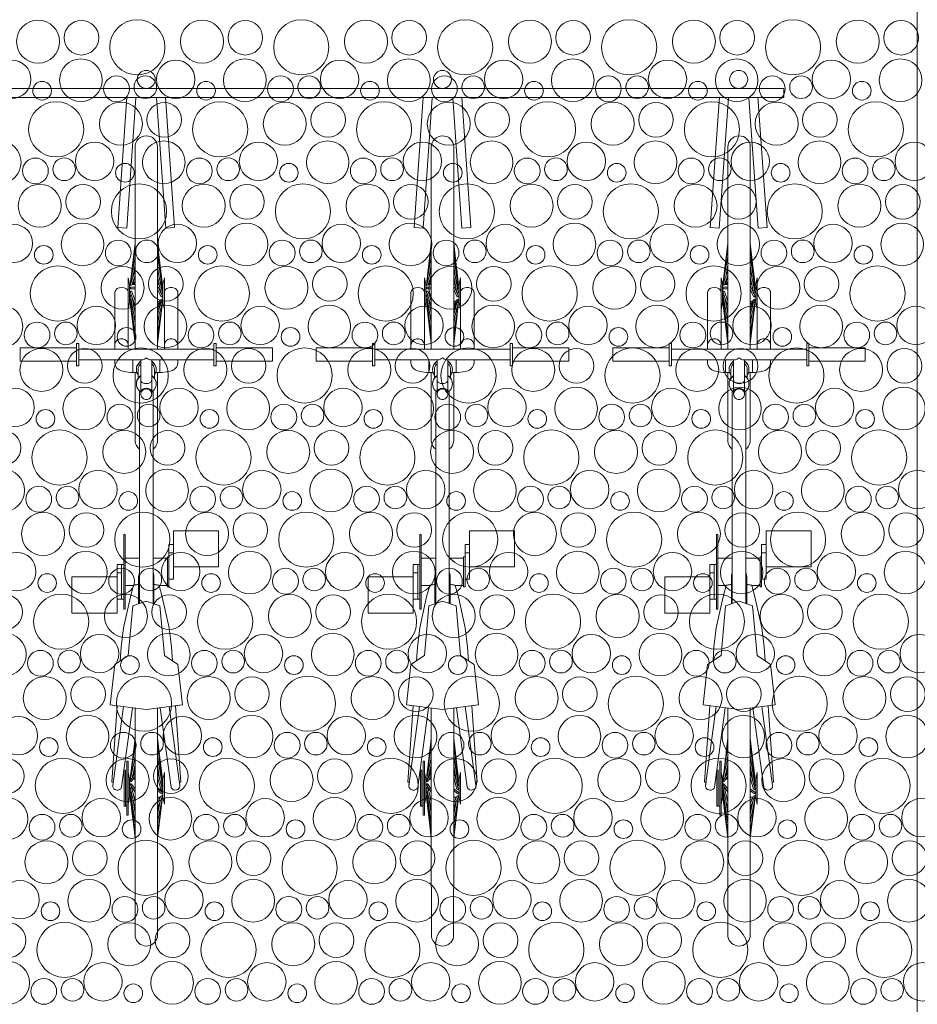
# Model space of a CAD drawing. Header units: metres. Extents: x -167 to 338, y -186 to 508.
# Tile 156 of 256: x 70.17 to 72.16, y 39.37 to 41.55. Entities that reach past the tile are written whole.
import ezdxf

# ---------------------------------------------------------------- set-up
doc = ezdxf.new("R2010")
doc.units = ezdxf.units.M
doc.header["$MEASUREMENT"] = 0
doc.linetypes.add('Öffnungslinie Tür Fenster', pattern=[0.23, 0.15, -0.08])
for name, color, linetype in [('50 Staffage', 7, 'Continuous'), ('60 Gelände 2D Übersicht', 7, 'Continuous'), ('60 Stellplätze', 7, 'Continuous')]:
    doc.layers.add(name, color=color, linetype=linetype)

# ---------------------------------------------------------------- blocks, each defined once
blk = doc.blocks.new('*X43', base_point=(27236.1321, 33357.279))
at = {"layer": '60 Gelände 2D Übersicht', "color": 9, "linetype": 'Continuous', "lineweight": 18}
for centre, radius in [((70.2124, 41.5052), 0.0477), ((70.3085, 41.514), 0.0384), ((70.4326, 41.4927), 0.0612), ((70.5761, 41.5052), 0.0477), ((70.6722, 41.514), 0.0384), ((70.7963, 41.4927), 0.0612), ((70.9398, 41.5052), 0.0477), ((71.0359, 41.514), 0.0384), ((71.16, 41.4927), 0.0612), ((71.3035, 41.5052), 0.0477), ((71.3996, 41.514), 0.0384), ((71.5237, 41.4927), 0.0612), ((71.6673, 41.5052), 0.0477), ((71.7633, 41.514), 0.0384), ((71.8874, 41.4927), 0.0612), ((72.031, 41.5052), 0.0477), ((72.127, 41.514), 0.0384), ((70.154, 41.4218), 0.0426), ((70.3074, 41.4196), 0.0473), ((70.5177, 41.4218), 0.0426), ((70.6711, 41.4196), 0.0473), ((70.8814, 41.4218), 0.0426), ((71.0349, 41.4196), 0.0473), ((71.2451, 41.4218), 0.0426), ((71.3986, 41.4196), 0.0473), ((71.6088, 41.4218), 0.0426), ((71.7623, 41.4196), 0.0473), ((71.9725, 41.4218), 0.0426), ((72.126, 41.4196), 0.0473), ((70.2213, 41.3964), 0.0207), ((70.3865, 41.4005), 0.0286), ((70.4503, 41.4041), 0.0251), ((70.585, 41.3964), 0.0207), ((70.7502, 41.4005), 0.0286), ((70.814, 41.4041), 0.0251), ((70.9487, 41.3964), 0.0207), ((71.1139, 41.4005), 0.0286), ((71.1777, 41.4041), 0.0251), ((71.3125, 41.3964), 0.0207), ((71.4776, 41.4005), 0.0286), ((71.5414, 41.4041), 0.0251), ((71.6762, 41.3964), 0.0207), ((71.8413, 41.4005), 0.0286), ((71.9051, 41.4041), 0.0251), ((72.0399, 41.3964), 0.0207), ((70.2526, 41.3107), 0.0612), ((70.3961, 41.3232), 0.0477), ((70.4922, 41.332), 0.0384), ((70.6163, 41.3107), 0.0612), ((70.7598, 41.3232), 0.0477), ((70.8559, 41.332), 0.0384), ((70.98, 41.3107), 0.0612), ((71.1235, 41.3232), 0.0477), ((71.2196, 41.332), 0.0384), ((71.3437, 41.3107), 0.0612), ((71.4873, 41.3232), 0.0477), ((71.5833, 41.332), 0.0384), ((71.7074, 41.3107), 0.0612), ((71.851, 41.3232), 0.0477), ((71.947, 41.332), 0.0384), ((72.0711, 41.3107), 0.0612), ((70.1274, 41.2376), 0.0473), ((70.3377, 41.2398), 0.0426), ((70.4911, 41.2376), 0.0473), ((70.7014, 41.2398), 0.0426), ((70.8549, 41.2376), 0.0473), ((71.0651, 41.2398), 0.0426), ((71.2186, 41.2376), 0.0473), ((71.4288, 41.2398), 0.0426), ((71.5823, 41.2376), 0.0473), ((71.7925, 41.2398), 0.0426), ((71.946, 41.2376), 0.0473), ((72.1562, 41.2398), 0.0426), ((70.2065, 41.2185), 0.0286), ((70.2703, 41.2221), 0.0251), ((70.405, 41.2144), 0.0207), ((70.5702, 41.2185), 0.0286), ((70.634, 41.2221), 0.0251), ((70.7687, 41.2144), 0.0207), ((70.9339, 41.2185), 0.0286), ((70.9977, 41.2221), 0.0251), ((71.1325, 41.2144), 0.0207), ((71.2976, 41.2185), 0.0286), ((71.3614, 41.2221), 0.0251), ((71.4962, 41.2144), 0.0207), ((71.6613, 41.2185), 0.0286), ((71.7251, 41.2221), 0.0251), ((71.8599, 41.2144), 0.0207), ((72.025, 41.2185), 0.0286), ((72.0888, 41.2221), 0.0251), ((70.4363, 41.1287), 0.0612), ((70.8, 41.1287), 0.0612), ((71.1637, 41.1287), 0.0612), ((71.5274, 41.1287), 0.0612), ((71.8911, 41.1287), 0.0612), ((70.2161, 41.1412), 0.0477), ((70.3122, 41.15), 0.0384), ((70.5798, 41.1412), 0.0477), ((70.6759, 41.15), 0.0384), ((70.9435, 41.1412), 0.0477), ((71.0396, 41.15), 0.0384), ((71.3073, 41.1412), 0.0477), ((71.4033, 41.15), 0.0384), ((71.671, 41.1412), 0.0477), ((71.767, 41.15), 0.0384), ((72.0347, 41.1412), 0.0477), ((72.1307, 41.15), 0.0384), ((70.3111, 41.0556), 0.0473), ((70.6749, 41.0556), 0.0473), ((71.0386, 41.0556), 0.0473), ((71.4023, 41.0556), 0.0473), ((71.766, 41.0556), 0.0473), ((72.1297, 41.0556), 0.0473), ((70.1577, 41.0578), 0.0426), ((70.5214, 41.0578), 0.0426), ((70.8851, 41.0578), 0.0426), ((71.2488, 41.0578), 0.0426), ((71.6125, 41.0578), 0.0426), ((71.9762, 41.0578), 0.0426), ((70.3902, 41.0365), 0.0286), ((70.454, 41.0401), 0.0251), ((70.7539, 41.0365), 0.0286), ((70.8177, 41.0401), 0.0251), ((71.1176, 41.0365), 0.0286), ((71.1814, 41.0401), 0.0251), ((71.4813, 41.0365), 0.0286), ((71.5451, 41.0401), 0.0251), ((71.845, 41.0365), 0.0286), ((71.9088, 41.0401), 0.0251), ((70.225, 41.0324), 0.0207), ((70.5887, 41.0324), 0.0207), ((70.9525, 41.0324), 0.0207), ((71.3162, 41.0324), 0.0207), ((71.6799, 41.0324), 0.0207), ((72.0436, 41.0324), 0.0207), ((70.2563, 40.9467), 0.0612), ((70.3998, 40.9592), 0.0477), ((70.4959, 40.968), 0.0384), ((70.62, 40.9467), 0.0612), ((70.7635, 40.9592), 0.0477), ((70.8596, 40.968), 0.0384), ((70.9837, 40.9467), 0.0612), ((71.1273, 40.9592), 0.0477), ((71.2233, 40.968), 0.0384), ((71.3474, 40.9467), 0.0612), ((71.491, 40.9592), 0.0477), ((71.587, 40.968), 0.0384), ((71.7111, 40.9467), 0.0612), ((71.8547, 40.9592), 0.0477), ((71.9507, 40.968), 0.0384), ((72.0748, 40.9467), 0.0612), ((70.1311, 40.8736), 0.0473), ((70.3414, 40.8758), 0.0426), ((70.4949, 40.8736), 0.0473), ((70.7051, 40.8758), 0.0426), ((70.8586, 40.8736), 0.0473), ((71.0688, 40.8758), 0.0426), ((71.2223, 40.8736), 0.0473), ((71.4325, 40.8758), 0.0426), ((71.586, 40.8736), 0.0473), ((71.7962, 40.8758), 0.0426), ((71.9497, 40.8736), 0.0473), ((72.1599, 40.8758), 0.0426), ((70.2102, 40.8545), 0.0286), ((70.274, 40.8581), 0.0251), ((70.4087, 40.8504), 0.0207), ((70.5739, 40.8545), 0.0286), ((70.6377, 40.8581), 0.0251), ((70.7725, 40.8504), 0.0207), ((70.9376, 40.8545), 0.0286), ((71.0014, 40.8581), 0.0251), ((71.1362, 40.8504), 0.0207), ((71.3013, 40.8545), 0.0286), ((71.3651, 40.8581), 0.0251), ((71.4999, 40.8504), 0.0207), ((71.665, 40.8545), 0.0286), ((71.7288, 40.8581), 0.0251), ((71.8636, 40.8504), 0.0207), ((72.0287, 40.8545), 0.0286), ((72.0925, 40.8581), 0.0251), ((70.2198, 40.7772), 0.0477), ((70.3159, 40.786), 0.0384), ((70.44, 40.7647), 0.0612), ((70.5835, 40.7772), 0.0477), ((70.6796, 40.786), 0.0384), ((70.8037, 40.7647), 0.0612), ((70.9473, 40.7772), 0.0477), ((71.0433, 40.786), 0.0384), ((71.1674, 40.7647), 0.0612), ((71.311, 40.7772), 0.0477), ((71.407, 40.786), 0.0384), ((71.5311, 40.7647), 0.0612), ((71.6747, 40.7772), 0.0477), ((71.7707, 40.786), 0.0384), ((71.8948, 40.7647), 0.0612), ((72.0384, 40.7772), 0.0477), ((72.1344, 40.786), 0.0384), ((70.1614, 40.6938), 0.0426), ((70.3149, 40.6916), 0.0473), ((70.5251, 40.6938), 0.0426), ((70.6786, 40.6916), 0.0473), ((70.8888, 40.6938), 0.0426), ((71.0423, 40.6916), 0.0473), ((71.2525, 40.6938), 0.0426), ((71.406, 40.6916), 0.0473), ((71.6162, 40.6938), 0.0426), ((71.7697, 40.6916), 0.0473), ((71.9799, 40.6938), 0.0426), ((72.1334, 40.6916), 0.0473), ((70.2287, 40.6684), 0.0207), ((70.3939, 40.6725), 0.0286), ((70.4577, 40.6761), 0.0251), ((70.5925, 40.6684), 0.0207), ((70.7576, 40.6725), 0.0286), ((70.8214, 40.6761), 0.0251), ((70.9562, 40.6684), 0.0207), ((71.1213, 40.6725), 0.0286), ((71.1851, 40.6761), 0.0251), ((71.3199, 40.6684), 0.0207), ((71.485, 40.6725), 0.0286), ((71.5488, 40.6761), 0.0251), ((71.6836, 40.6684), 0.0207), ((71.8487, 40.6725), 0.0286), ((71.9125, 40.6761), 0.0251), ((72.0473, 40.6684), 0.0207), ((70.26, 40.5827), 0.0612), ((70.6237, 40.5827), 0.0612), ((70.9874, 40.5827), 0.0612), ((71.3511, 40.5827), 0.0612), ((71.7148, 40.5827), 0.0612), ((72.0785, 40.5827), 0.0612), ((70.1359, 40.604), 0.0384), ((70.4035, 40.5952), 0.0477), ((70.4996, 40.604), 0.0384), ((70.7673, 40.5952), 0.0477), ((70.8633, 40.604), 0.0384), ((71.131, 40.5952), 0.0477), ((71.227, 40.604), 0.0384), ((71.4947, 40.5952), 0.0477), ((71.5907, 40.604), 0.0384), ((71.8584, 40.5952), 0.0477), ((71.9544, 40.604), 0.0384), ((70.1349, 40.5096), 0.0473), ((70.4986, 40.5096), 0.0473), ((70.8623, 40.5096), 0.0473), ((71.226, 40.5096), 0.0473), ((71.5897, 40.5096), 0.0473), ((71.9534, 40.5096), 0.0473), ((70.3451, 40.5118), 0.0426), ((70.7088, 40.5118), 0.0426), ((71.0725, 40.5118), 0.0426), ((71.4362, 40.5118), 0.0426), ((71.7999, 40.5118), 0.0426), ((72.1636, 40.5118), 0.0426), ((70.2139, 40.4905), 0.0286), ((70.2777, 40.4941), 0.0251), ((70.5776, 40.4905), 0.0286), ((70.6414, 40.4941), 0.0251), ((70.9413, 40.4905), 0.0286), ((71.0051, 40.4941), 0.0251), ((71.305, 40.4905), 0.0286), ((71.3688, 40.4941), 0.0251), ((71.6687, 40.4905), 0.0286), ((71.7325, 40.4941), 0.0251), ((72.0324, 40.4905), 0.0286), ((72.0962, 40.4941), 0.0251), ((70.4125, 40.4864), 0.0207), ((70.7762, 40.4864), 0.0207), ((71.1399, 40.4864), 0.0207), ((71.5036, 40.4864), 0.0207), ((71.8673, 40.4864), 0.0207), ((70.2235, 40.4132), 0.0477), ((70.3196, 40.422), 0.0384), ((70.4437, 40.4007), 0.0612), ((70.5873, 40.4132), 0.0477), ((70.6833, 40.422), 0.0384), ((70.8074, 40.4007), 0.0612), ((70.951, 40.4132), 0.0477), ((71.047, 40.422), 0.0384), ((71.1711, 40.4007), 0.0612), ((71.3147, 40.4132), 0.0477), ((71.4107, 40.422), 0.0384), ((71.5348, 40.4007), 0.0612), ((71.6784, 40.4132), 0.0477), ((71.7744, 40.422), 0.0384), ((71.8985, 40.4007), 0.0612), ((72.0421, 40.4132), 0.0477), ((72.1381, 40.422), 0.0384), ((70.1651, 40.3298), 0.0426), ((70.3186, 40.3276), 0.0473), ((70.5288, 40.3298), 0.0426), ((70.6823, 40.3276), 0.0473), ((70.8925, 40.3298), 0.0426), ((71.046, 40.3276), 0.0473), ((71.2562, 40.3298), 0.0426), ((71.4097, 40.3276), 0.0473), ((71.6199, 40.3298), 0.0426), ((71.7734, 40.3276), 0.0473), ((71.9836, 40.3298), 0.0426), ((72.1371, 40.3276), 0.0473), ((70.2325, 40.3044), 0.0207), ((70.3976, 40.3085), 0.0286), ((70.4614, 40.3121), 0.0251), ((70.5962, 40.3044), 0.0207), ((70.7613, 40.3085), 0.0286), ((70.8251, 40.3121), 0.0251), ((70.9599, 40.3044), 0.0207), ((71.125, 40.3085), 0.0286), ((71.1888, 40.3121), 0.0251), ((71.3236, 40.3044), 0.0207), ((71.4887, 40.3085), 0.0286), ((71.5525, 40.3121), 0.0251), ((71.6873, 40.3044), 0.0207), ((71.8524, 40.3085), 0.0286), ((71.9162, 40.3121), 0.0251), ((72.051, 40.3044), 0.0207), ((70.1396, 40.24), 0.0384), ((70.2637, 40.2187), 0.0612), ((70.4073, 40.2312), 0.0477), ((70.5033, 40.24), 0.0384), ((70.6274, 40.2187), 0.0612), ((70.771, 40.2312), 0.0477), ((70.867, 40.24), 0.0384), ((70.9911, 40.2187), 0.0612), ((71.1347, 40.2312), 0.0477), ((71.2307, 40.24), 0.0384), ((71.3548, 40.2187), 0.0612), ((71.4984, 40.2312), 0.0477), ((71.5944, 40.24), 0.0384), ((71.7185, 40.2187), 0.0612), ((71.8621, 40.2312), 0.0477), ((71.9581, 40.24), 0.0384), ((72.0822, 40.2187), 0.0612), ((70.1386, 40.1457), 0.0473), ((70.3488, 40.1478), 0.0426), ((70.5023, 40.1457), 0.0473), ((70.7125, 40.1478), 0.0426), ((70.866, 40.1457), 0.0473), ((71.0762, 40.1478), 0.0426), ((71.2297, 40.1457), 0.0473), ((71.4399, 40.1478), 0.0426), ((71.5934, 40.1457), 0.0473), ((71.8036, 40.1478), 0.0426), ((71.9571, 40.1457), 0.0473), ((72.1673, 40.1478), 0.0426), ((70.2176, 40.1265), 0.0286), ((70.2814, 40.1301), 0.0251), ((70.4162, 40.1224), 0.0207), ((70.5813, 40.1265), 0.0286), ((70.6451, 40.1301), 0.0251), ((70.7799, 40.1224), 0.0207), ((70.945, 40.1265), 0.0286), ((71.0088, 40.1301), 0.0251), ((71.1436, 40.1224), 0.0207), ((71.3087, 40.1265), 0.0286), ((71.3725, 40.1301), 0.0251), ((71.5073, 40.1224), 0.0207), ((71.6724, 40.1265), 0.0286), ((71.7362, 40.1301), 0.0251), ((71.871, 40.1224), 0.0207), ((72.0361, 40.1265), 0.0286), ((72.1, 40.1301), 0.0251), ((70.4474, 40.0367), 0.0612), ((70.8111, 40.0367), 0.0612), ((71.1748, 40.0367), 0.0612), ((71.5385, 40.0367), 0.0612), ((71.9022, 40.0367), 0.0612), ((70.2273, 40.0492), 0.0477), ((70.3233, 40.058), 0.0384), ((70.591, 40.0492), 0.0477), ((70.687, 40.058), 0.0384), ((70.9547, 40.0492), 0.0477), ((71.0507, 40.058), 0.0384), ((71.3184, 40.0492), 0.0477), ((71.4144, 40.058), 0.0384), ((71.6821, 40.0492), 0.0477), ((71.7781, 40.058), 0.0384), ((72.0458, 40.0492), 0.0477), ((72.1418, 40.058), 0.0384), ((70.3223, 39.9637), 0.0473), ((70.686, 39.9637), 0.0473), ((71.0497, 39.9637), 0.0473), ((71.4134, 39.9637), 0.0473), ((71.7771, 39.9637), 0.0473), ((72.1408, 39.9637), 0.0473), ((70.1688, 39.9658), 0.0426), ((70.5325, 39.9658), 0.0426), ((70.8962, 39.9658), 0.0426), ((71.2599, 39.9658), 0.0426), ((71.6236, 39.9658), 0.0426), ((71.9873, 39.9658), 0.0426), ((70.4013, 39.9445), 0.0286), ((70.4651, 39.9481), 0.0251), ((70.765, 39.9445), 0.0286), ((70.8288, 39.9481), 0.0251), ((71.1287, 39.9445), 0.0286), ((71.1925, 39.9481), 0.0251), ((71.4924, 39.9445), 0.0286), ((71.5562, 39.9481), 0.0251), ((71.8561, 39.9445), 0.0286), ((71.92, 39.9481), 0.0251), ((70.2362, 39.9404), 0.0207), ((70.5999, 39.9404), 0.0207), ((70.9636, 39.9404), 0.0207), ((71.3273, 39.9404), 0.0207), ((71.691, 39.9404), 0.0207), ((72.0547, 39.9404), 0.0207), ((70.1433, 39.876), 0.0384), ((70.2674, 39.8547), 0.0612), ((70.411, 39.8672), 0.0477), ((70.507, 39.876), 0.0384), ((70.6311, 39.8547), 0.0612), ((70.7747, 39.8672), 0.0477), ((70.8707, 39.876), 0.0384), ((70.9948, 39.8547), 0.0612), ((71.1384, 39.8672), 0.0477), ((71.2344, 39.876), 0.0384), ((71.3585, 39.8547), 0.0612), ((71.5021, 39.8672), 0.0477), ((71.5981, 39.876), 0.0384), ((71.7222, 39.8547), 0.0612), ((71.8658, 39.8672), 0.0477), ((71.9618, 39.876), 0.0384), ((72.0859, 39.8547), 0.0612), ((70.1423, 39.7817), 0.0473), ((70.3525, 39.7838), 0.0426), ((70.506, 39.7817), 0.0473), ((70.7162, 39.7838), 0.0426), ((70.8697, 39.7817), 0.0473), ((71.0799, 39.7838), 0.0426), ((71.2334, 39.7817), 0.0473), ((71.4436, 39.7838), 0.0426), ((71.5971, 39.7817), 0.0473), ((71.8073, 39.7838), 0.0426), ((71.9608, 39.7817), 0.0473), ((72.171, 39.7838), 0.0426), ((70.2213, 39.7626), 0.0286), ((70.2851, 39.7661), 0.0251), ((70.4199, 39.7584), 0.0207), ((70.585, 39.7626), 0.0286), ((70.6488, 39.7661), 0.0251), ((70.7836, 39.7584), 0.0207), ((70.9487, 39.7626), 0.0286), ((71.0125, 39.7661), 0.0251), ((71.1473, 39.7584), 0.0207), ((71.3124, 39.7626), 0.0286), ((71.3762, 39.7661), 0.0251), ((71.511, 39.7584), 0.0207), ((71.6761, 39.7626), 0.0286), ((71.74, 39.7661), 0.0251), ((71.8747, 39.7584), 0.0207), ((72.0398, 39.7626), 0.0286), ((72.1037, 39.7661), 0.0251), ((70.231, 39.6852), 0.0477), ((70.327, 39.694), 0.0384), ((70.4511, 39.6728), 0.0612), ((70.5947, 39.6852), 0.0477), ((70.6907, 39.694), 0.0384), ((70.8148, 39.6728), 0.0612), ((70.9584, 39.6852), 0.0477), ((71.0544, 39.694), 0.0384), ((71.1785, 39.6728), 0.0612), ((71.3221, 39.6852), 0.0477), ((71.4181, 39.694), 0.0384), ((71.5422, 39.6728), 0.0612), ((71.6858, 39.6852), 0.0477), ((71.7818, 39.694), 0.0384), ((71.9059, 39.6728), 0.0612), ((72.0495, 39.6852), 0.0477), ((72.1455, 39.694), 0.0384), ((70.1725, 39.6018), 0.0426), ((70.326, 39.5997), 0.0473), ((70.5362, 39.6018), 0.0426), ((70.6897, 39.5997), 0.0473), ((70.8999, 39.6018), 0.0426), ((71.0534, 39.5997), 0.0473), ((71.2636, 39.6018), 0.0426), ((71.4171, 39.5997), 0.0473), ((71.6273, 39.6018), 0.0426), ((71.7808, 39.5997), 0.0473), ((71.991, 39.6018), 0.0426), ((72.1445, 39.5997), 0.0473), ((70.2399, 39.5764), 0.0207), ((70.405, 39.5806), 0.0286), ((70.4688, 39.5841), 0.0251), ((70.6036, 39.5764), 0.0207), ((70.7687, 39.5806), 0.0286), ((70.8325, 39.5841), 0.0251), ((70.9673, 39.5764), 0.0207), ((71.1324, 39.5806), 0.0286), ((71.1962, 39.5841), 0.0251), ((71.331, 39.5764), 0.0207), ((71.4961, 39.5806), 0.0286), ((71.56, 39.5841), 0.0251), ((71.6947, 39.5764), 0.0207), ((71.8598, 39.5806), 0.0286), ((71.9237, 39.5841), 0.0251), ((72.0584, 39.5764), 0.0207), ((70.2711, 39.4908), 0.0612), ((70.6348, 39.4908), 0.0612), ((70.9985, 39.4908), 0.0612), ((71.3622, 39.4908), 0.0612), ((71.7259, 39.4908), 0.0612), ((72.0896, 39.4908), 0.0612), ((70.147, 39.512), 0.0384), ((70.4147, 39.5032), 0.0477), ((70.5107, 39.512), 0.0384), ((70.7784, 39.5032), 0.0477), ((70.8744, 39.512), 0.0384), ((71.1421, 39.5032), 0.0477), ((71.2381, 39.512), 0.0384), ((71.5058, 39.5032), 0.0477), ((71.6018, 39.512), 0.0384), ((71.8695, 39.5032), 0.0477), ((71.9655, 39.512), 0.0384), ((70.146, 39.4177), 0.0473), ((70.5097, 39.4177), 0.0473), ((70.8734, 39.4177), 0.0473), ((71.2371, 39.4177), 0.0473), ((71.6008, 39.4177), 0.0473), ((71.9645, 39.4177), 0.0473), ((70.3562, 39.4198), 0.0426), ((70.7199, 39.4198), 0.0426), ((71.0836, 39.4198), 0.0426), ((71.4473, 39.4198), 0.0426), ((71.811, 39.4198), 0.0426), ((72.1747, 39.4198), 0.0426), ((70.225, 39.3986), 0.0286), ((70.2888, 39.4021), 0.0251), ((70.5887, 39.3986), 0.0286), ((70.6525, 39.4021), 0.0251), ((70.9524, 39.3986), 0.0286), ((71.0162, 39.4021), 0.0251), ((71.3161, 39.3986), 0.0286), ((71.38, 39.4021), 0.0251), ((71.6798, 39.3986), 0.0286), ((71.7437, 39.4021), 0.0251), ((72.0435, 39.3986), 0.0286), ((72.1074, 39.4021), 0.0251), ((70.4236, 39.3944), 0.0207), ((70.7873, 39.3944), 0.0207), ((71.151, 39.3944), 0.0207), ((71.5147, 39.3944), 0.0207), ((71.8784, 39.3944), 0.0207)]:
    blk.add_circle(centre, radius, dxfattribs=at)
blk = doc.blocks.new('Fahrradständer gerade 27')
at = {"layer": '50 Staffage', "color": 7, "linetype": 'Continuous', "lineweight": 13, "flags": 128}
for points in [[(1.0057, 0, -1), (0.9657, 0, -1)], [(1.6629, 0, -1), (1.6229, 0, -1)], [(2.32, 0, -1), (2.28, 0, -1)]]:
    blk.add_lwpolyline(points, format="xyb", close=True, dxfattribs=at)
for points in [[(-2.4, -0.02), (2.4, -0.02), (2.4, -0.04), (-2.4, -0.04)], [(0.9429, -0.0392), (0.9629, -0.0406), (0.9427, -0.3299), (0.9227, -0.3285)], [(1.0085, -0.0406), (1.0285, -0.0392), (1.0487, -0.3285), (1.0288, -0.3299)], [(1.6001, -0.0392), (1.62, -0.0406), (1.5998, -0.3299), (1.5799, -0.3285)], [(1.6657, -0.0406), (1.6856, -0.0392), (1.7059, -0.3285), (1.6859, -0.3299)], [(2.2572, -0.0392), (2.2772, -0.0406), (2.257, -0.3299), (2.237, -0.3285)], [(2.3228, -0.0406), (2.3428, -0.0392), (2.363, -0.3285), (2.343, -0.3299)]]:
    blk.add_lwpolyline(points, close=True, dxfattribs=at)
blk = doc.blocks.new('Fahrrad 27')
at = {"layer": '50 Staffage', "color": 8, "linetype": 'Continuous', "lineweight": 18}
for p, q in [((-0.0002, 0.155), (0.0496, 0.155)), ((0.0128, 0.15), (0.0367, 0.15)), ((-0.7561, 0.0507), (-0.931, 0.0743)), ((-0.7524, 0.08), (-0.7624, 0)), ((-0.6424, 0.04), (-0.6624, 0.07)), ((0.0128, 0.0092), (0.0128, 0.07)), ((0.0367, -0.07), (0.0367, 0.07)), ((0.0453, 0.07), (0.0478, 0.0698)), ((0.0478, 0.0698), (0.0502, 0.0691)), ((0.0502, 0.0691), (0.0525, 0.068)), ((0.0525, 0.068), (0.0546, 0.0665)), ((0.0546, 0.0665), (0.0564, 0.0646)), ((-0.7585, 0.0309), (-0.9351, 0.0548)), ((-0.4902, 0.05), (-0.3965, 0.05)), ((-0.4902, 0.047), (-0.4902, 0.05)), ((-0.4902, 0.047), (-0.4242, 0.047)), ((-0.3659, 0.06), (-0.4734, 0.06)), ((-0.4242, 0.047), (-0.4242, 0.05)), ((-0.4153, 0.06), (-0.4153, 0.05)), ((0.0564, 0.0454), (0.0546, 0.0435)), ((0.0564, 0.0646), (0.0578, 0.0625)), ((0.0578, 0.0475), (0.0564, 0.0454)), ((0.0578, 0.0625), (0.0589, 0.0601)), ((0.0589, 0.0499), (0.0578, 0.0475)), ((0.0589, 0.0601), (0.0596, 0.0576)), ((0.0596, 0.0524), (0.0589, 0.0499)), ((0.0596, 0.0576), (0.0598, 0.055)), ((0.0598, 0.055), (0.0596, 0.0524)), ((-0.9703, 0.034), (-1.048, 0.025)), ((-1.048, 0.025), (-0.7593, 0.025)), ((-0.9632, 0.035), (-1.0362, 0.025)), ((-1.0108, 0.0253), (-1.0131, 0.025)), ((-0.9613, 0.035), (-1.0124, 0.025)), ((-0.9665, 0.0307), (-0.9956, 0.025)), ((-0.9749, 0.027), (-0.9877, 0.025)), ((-0.9566, 0.035), (-0.9796, 0.025)), ((-0.9683, 0.0299), (-0.9742, 0.0292)), ((-0.9722, 0.04), (-0.9022, 0.04)), ((-0.9722, 0.04), (-0.9572, 0.037)), ((-0.9548, 0.032), (-0.971, 0.025)), ((-0.9572, 0.0295), (-0.9658, 0.0273)), ((-0.9585, 0.035), (-0.9632, 0.035)), ((-0.9572, 0.0298), (-0.9613, 0.0292)), ((-0.9572, 0.0261), (-0.9613, 0.025)), ((-0.9589, 0.034), (-0.9585, 0.035)), ((-0.9579, 0.035), (-0.9585, 0.0349)), ((-0.9576, 0.035), (-0.9579, 0.035)), ((-0.9578, 0.0344), (-0.9579, 0.035)), ((-0.9576, 0.035), (-0.9576, 0.0345)), ((-0.9572, 0.037), (-0.9172, 0.037)), ((-0.9572, 0.037), (-0.9572, 0.0347)), ((-0.9572, 0.031), (-0.9572, 0.025)), ((-0.9532, 0.035), (-0.9566, 0.035)), ((-0.9548, 0.032), (-0.9532, 0.035)), ((-0.946, 0.035), (-0.9495, 0.035)), ((-0.9495, 0.035), (-0.9478, 0.032)), ((-0.9478, 0.032), (-0.9423, 0.025)), ((-0.946, 0.035), (-0.9382, 0.025)), ((-0.9377, 0.035), (-0.9409, 0.035)), ((-0.9409, 0.035), (-0.9394, 0.032)), ((-0.9394, 0.032), (-0.913, 0.025)), ((-0.9377, 0.035), (-0.9001, 0.025)), ((-0.9318, 0.035), (-0.9313, 0.0333)), ((-0.9294, 0.035), (-0.9318, 0.035)), ((-0.9294, 0.035), (-0.8664, 0.025)), ((-0.922, 0.035), (-0.9235, 0.035)), ((-0.9235, 0.035), (-0.9233, 0.034)), ((-0.922, 0.035), (-0.8412, 0.025)), ((-0.92, 0.0303), (-0.8866, 0.025)), ((-0.9022, 0.04), (-0.9172, 0.037)), ((-0.9172, 0.037), (-0.9172, 0.0344)), ((-0.9172, 0.0347), (-0.9168, 0.0345)), ((-0.9172, 0.0298), (-0.9172, 0.0295)), ((-0.9172, 0.0261), (-0.9172, 0.025)), ((-0.9167, 0.035), (-0.9168, 0.0343)), ((-0.9164, 0.035), (-0.9167, 0.035)), ((-0.9164, 0.035), (-0.8277, 0.025)), ((-0.9112, 0.035), (-0.9159, 0.035)), ((-0.9158, 0.0349), (-0.9159, 0.035)), ((-0.9133, 0.0346), (-0.9134, 0.035)), ((-0.913, 0.0292), (-0.9086, 0.0273)), ((-0.9125, 0.035), (-0.9126, 0.0346)), ((-0.9125, 0.035), (-0.8264, 0.025)), ((-0.9112, 0.035), (-0.9112, 0.0349)), ((-0.9112, 0.035), (-0.904, 0.034)), ((-0.8994, 0.027), (-0.8947, 0.025)), ((-0.5324, 0.03), (-0.6424, 0.04)), ((-0.5224, 0), (-0.5324, 0.03)), ((-0.4871, 0.0282), (-0.4872, 0.0284)), ((-0.4868, 0.0269), (-0.4871, 0.0282)), ((-0.4867, 0.0268), (-0.4868, 0.0269)), ((-0.4865, 0.0258), (-0.4867, 0.0267)), ((-0.4862, 0.0244), (-0.4865, 0.0258)), ((-0.4859, 0.0229), (-0.4862, 0.0244)), ((-0.4857, 0.0212), (-0.4859, 0.0229)), ((-0.0404, 0.022), (-0.0441, 0.0217)), ((-0.0396, 0.022), (-0.0404, 0.022)), ((-0.0367, 0.0217), (-0.0404, 0.022)), ((-0.0359, 0.0217), (-0.0396, 0.022)), ((-0.0149, 0.03), (0.0128, 0.03)), ((-0.0149, 0.0209), (-0.0149, 0.03)), ((-0.0085, 0.022), (-0.0122, 0.0217)), ((-0.0049, 0.0217), (-0.0085, 0.022)), ((-0.0078, 0.022), (-0.0085, 0.022)), ((-0.0041, 0.0217), (-0.0078, 0.022)), ((0.0367, 0.04), (0.195, 0.04)), ((0.0367, 0.025), (0.2717, 0.025)), ((0.0478, 0.0402), (0.0453, 0.04)), ((0.0502, 0.0409), (0.0478, 0.0402)), ((0.1058, 0.0315), (0.0483, 0.025)), ((0.0525, 0.042), (0.0502, 0.0409)), ((0.0546, 0.0435), (0.0525, 0.042)), ((0.1343, 0.035), (0.0535, 0.025)), ((0.1345, 0.035), (0.0715, 0.025)), ((0.1128, 0.0283), (0.0918, 0.025)), ((0.1022, 0.0255), (0.0984, 0.025)), ((0.1379, 0.035), (0.1002, 0.025)), ((0.1396, 0.032), (0.1132, 0.025)), ((0.1387, 0.0282), (0.1221, 0.025)), ((0.125, 0.04), (0.14, 0.037)), ((0.14, 0.0307), (0.129, 0.0292)), ((0.1343, 0.035), (0.1374, 0.035)), ((0.1439, 0.035), (0.1362, 0.025)), ((0.1369, 0.0347), (0.137, 0.035)), ((0.14, 0.0317), (0.1373, 0.0314)), ((0.1374, 0.0349), (0.1374, 0.035)), ((0.1379, 0.035), (0.141, 0.035)), ((0.1396, 0.032), (0.141, 0.035)), ((0.14, 0.037), (0.18, 0.037)), ((0.14, 0.037), (0.14, 0.035)), ((0.14, 0.0328), (0.14, 0.0299)), ((0.1457, 0.032), (0.1402, 0.025)), ((0.1439, 0.035), (0.1474, 0.035)), ((0.1457, 0.032), (0.1474, 0.035)), ((0.1519, 0.035), (0.1552, 0.035)), ((0.1519, 0.035), (0.1535, 0.032)), ((0.1535, 0.032), (0.1697, 0.025)), ((0.1552, 0.035), (0.1783, 0.025)), ((0.1608, 0.035), (0.1637, 0.035)), ((0.1608, 0.035), (0.162, 0.032)), ((0.1622, 0.032), (0.1979, 0.025)), ((0.1645, 0.0402), (0.1626, 0.04)), ((0.1637, 0.035), (0.2148, 0.025)), ((0.1697, 0.035), (0.1717, 0.035)), ((0.1697, 0.035), (0.17, 0.0338)), ((0.1717, 0.035), (0.2446, 0.025)), ((0.1773, 0.035), (0.1782, 0.035)), ((0.1773, 0.035), (0.1774, 0.0342)), ((0.1782, 0.035), (0.2643, 0.025)), ((0.195, 0.04), (0.18, 0.037)), ((0.18, 0.037), (0.18, 0.0348)), ((0.18, 0.035), (0.1821, 0.035)), ((0.18, 0.0285), (0.18, 0.025)), ((0.1813, 0.0282), (0.1838, 0.025)), ((0.1821, 0.035), (0.1819, 0.0346)), ((0.1821, 0.035), (0.1826, 0.0349)), ((0.1826, 0.035), (0.1829, 0.035)), ((0.1826, 0.0345), (0.1826, 0.035)), ((0.1829, 0.035), (0.1828, 0.0345)), ((0.1829, 0.035), (0.2717, 0.025)), ((0.183, 0.035), (0.1857, 0.035)), ((0.1843, 0.0348), (0.1843, 0.035)), ((0.1857, 0.035), (0.1856, 0.0347)), ((0.1857, 0.035), (0.2142, 0.0315)), ((0.1988, 0.0281), (0.2216, 0.025)), ((0.2178, 0.0255), (0.2198, 0.025)), ((-0.4674, 0.017), (-0.528, 0.017)), ((-0.0558, 0.015), (-0.5274, 0.015)), ((-0.4855, 0.0194), (-0.4857, 0.0212)), ((-0.4855, 0.0176), (-0.4855, 0.0194)), ((-0.4855, 0.017), (-0.4855, 0.0176)), ((-0.4646, 0.0167), (-0.4674, 0.017)), ((-0.4627, 0.0162), (-0.4646, 0.0167)), ((-0.4618, 0.016), (-0.4622, 0.0161)), ((-0.4596, 0.015), (-0.4618, 0.016)), ((-0.0746, 0.0021), (-0.0747, 0)), ((-0.074, 0.0041), (-0.0746, 0.0021)), ((-0.0732, 0.006), (-0.074, 0.0041)), ((-0.072, 0.0077), (-0.0732, 0.006)), ((-0.0706, 0.0092), (-0.072, 0.0077)), ((-0.0689, 0.0104), (-0.0706, 0.0092)), ((-0.0671, 0.0113), (-0.0689, 0.0104)), ((-0.0652, 0.0118), (-0.0671, 0.0113)), ((-0.0632, 0.012), (-0.0652, 0.0118)), ((-0.0611, 0.0118), (-0.0632, 0.012)), ((0.0128, 0.012), (-0.0632, 0.012)), ((-0.0592, 0.0113), (-0.0611, 0.0118)), ((-0.0574, 0.0104), (-0.0592, 0.0113)), ((-0.0567, 0.0141), (-0.0581, 0.012)), ((-0.0557, 0.0092), (-0.0574, 0.0104)), ((-0.0572, 0.012), (-0.056, 0.0118)), ((-0.054, 0.0169), (-0.0567, 0.0141)), ((-0.056, 0.0118), (-0.0548, 0.0113)), ((-0.0543, 0.0077), (-0.0557, 0.0092)), ((-0.0548, 0.0113), (-0.0536, 0.0104)), ((-0.0531, 0.006), (-0.0543, 0.0077)), ((-0.051, 0.0191), (-0.054, 0.0169)), ((-0.0536, 0.0104), (-0.0526, 0.0092)), ((-0.0523, 0.0041), (-0.0531, 0.006)), ((-0.0526, 0.0092), (-0.0517, 0.0077)), ((-0.0517, 0.0021), (-0.0523, 0.0041)), ((-0.0517, 0.0077), (-0.051, 0.006)), ((-0.0516, 0), (-0.0517, 0.0021)), ((-0.0476, 0.0207), (-0.051, 0.0191)), ((-0.051, 0.006), (-0.0505, 0.0041)), ((-0.0505, 0.0041), (-0.0502, 0.0021)), ((-0.0502, 0.0021), (-0.05, 0)), ((-0.0441, 0.0217), (-0.0476, 0.0207)), ((-0.0394, 0.0021), (-0.0395, 0)), ((-0.0391, 0.0041), (-0.0394, 0.0021)), ((-0.0386, 0.006), (-0.0391, 0.0041)), ((-0.0379, 0.0077), (-0.0386, 0.006)), ((-0.037, 0.0092), (-0.0379, 0.0077)), ((-0.0361, 0.0104), (-0.037, 0.0092)), ((-0.0331, 0.0207), (-0.0367, 0.0217)), ((-0.035, 0.0113), (-0.0361, 0.0104)), ((-0.0323, 0.0207), (-0.0359, 0.0217)), ((-0.0338, 0.0118), (-0.035, 0.0113)), ((-0.0326, 0.012), (-0.0338, 0.0118)), ((-0.0298, 0.0191), (-0.0331, 0.0207)), ((-0.029, 0.0191), (-0.0323, 0.0207)), ((-0.0267, 0.0169), (-0.0298, 0.0191)), ((-0.0259, 0.0169), (-0.029, 0.0191)), ((-0.0085, 0.018), (-0.0275, 0.018)), ((-0.0241, 0.0141), (-0.0267, 0.0169)), ((-0.0233, 0.0141), (-0.0259, 0.0169)), ((-0.0226, 0.012), (-0.0241, 0.0141)), ((-0.0219, 0.012), (-0.0233, 0.0141)), ((-0.0192, 0.0191), (-0.0206, 0.018)), ((-0.0158, 0.0207), (-0.0192, 0.0191)), ((-0.0122, 0.0217), (-0.0158, 0.0207)), ((-0.0055, 0.0177), (-0.0085, 0.018)), ((-0.0026, 0.0169), (-0.0055, 0.0177)), ((-0.0013, 0.0207), (-0.0049, 0.0217)), ((-0.0005, 0.0207), (-0.0041, 0.0217)), ((0.0002, 0.0156), (-0.0026, 0.0169)), ((0.0021, 0.0191), (-0.0013, 0.0207)), ((0.0029, 0.0191), (-0.0005, 0.0207)), ((0.0026, 0.0138), (0.0002, 0.0156)), ((0.0051, 0.0169), (0.0021, 0.0191)), ((0.0044, 0.012), (0.0026, 0.0138)), ((0.0059, 0.0169), (0.0029, 0.0191)), ((0.0077, 0.0141), (0.0051, 0.0169)), ((0.0085, 0.0141), (0.0059, 0.0169)), ((0.0092, 0.012), (0.0077, 0.0141)), ((0.01, 0.012), (0.0085, 0.0141)), ((0.0131, 0.0077), (0.0128, 0.0092)), ((0.0138, 0.006), (0.0131, 0.0077)), ((0.0149, 0.0041), (0.0138, 0.006)), ((0.0162, 0.0021), (0.0149, 0.0041)), ((0.0178, 0), (0.0162, 0.0021)), ((0.0162, -0.0021), (0.0178, 0)), ((-0.7624, 0), (-0.7524, -0.08)), ((-0.5324, -0.03), (-0.5224, 0)), ((-0.4674, -0.017), (-0.528, -0.017)), ((-0.0558, -0.015), (-0.5274, -0.015)), ((-0.4859, -0.0229), (-0.4857, -0.0212)), ((-0.4857, -0.0212), (-0.4855, -0.0194)), ((-0.4855, -0.0176), (-0.4855, -0.017)), ((-0.4855, -0.0194), (-0.4855, -0.0176)), ((-0.4674, -0.017), (-0.4646, -0.0167)), ((-0.4646, -0.0167), (-0.4627, -0.0162)), ((-0.4622, -0.0161), (-0.4618, -0.016)), ((-0.4618, -0.016), (-0.4596, -0.015)), ((-0.0747, 0), (-0.0746, -0.0021)), ((-0.0746, -0.0021), (-0.074, -0.0041)), ((-0.074, -0.0041), (-0.0732, -0.006)), ((-0.0732, -0.006), (-0.072, -0.0077)), ((-0.072, -0.0077), (-0.0706, -0.0092)), ((-0.0706, -0.0092), (-0.0689, -0.0104)), ((-0.0689, -0.0104), (-0.0671, -0.0113)), ((-0.0671, -0.0113), (-0.0652, -0.0118)), ((-0.0652, -0.0118), (-0.0632, -0.012)), ((-0.0632, -0.012), (-0.0611, -0.0118)), ((0.0128, -0.012), (-0.0632, -0.012)), ((-0.0611, -0.0118), (-0.0592, -0.0113)), ((-0.0592, -0.0113), (-0.0574, -0.0104)), ((-0.0581, -0.012), (-0.0567, -0.0141)), ((-0.0574, -0.0104), (-0.0557, -0.0092)), ((-0.056, -0.0118), (-0.0572, -0.012)), ((-0.0567, -0.0141), (-0.054, -0.0169)), ((-0.0548, -0.0113), (-0.056, -0.0118)), ((-0.0557, -0.0092), (-0.0543, -0.0077)), ((-0.0536, -0.0104), (-0.0548, -0.0113)), ((-0.0543, -0.0077), (-0.0531, -0.006)), ((-0.054, -0.0169), (-0.051, -0.0191)), ((-0.0526, -0.0092), (-0.0536, -0.0104)), ((-0.0531, -0.006), (-0.0523, -0.0041)), ((-0.0517, -0.0077), (-0.0526, -0.0092)), ((-0.0523, -0.0041), (-0.0517, -0.0021)), ((-0.0517, -0.0021), (-0.0516, 0)), ((-0.051, -0.006), (-0.0517, -0.0077)), ((-0.0505, -0.0041), (-0.051, -0.006)), ((-0.051, -0.0191), (-0.0476, -0.0207)), ((-0.0502, -0.0021), (-0.0505, -0.0041)), ((-0.05, 0), (-0.0502, -0.0021)), ((-0.0476, -0.0207), (-0.0441, -0.0217)), ((-0.0441, -0.0217), (-0.0404, -0.022)), ((-0.0404, -0.022), (-0.0367, -0.0217)), ((-0.0396, -0.022), (-0.0359, -0.0217)), ((-0.0395, 0), (-0.0394, -0.0021)), ((-0.0394, -0.0021), (-0.0391, -0.0041)), ((-0.0391, -0.0041), (-0.0386, -0.006)), ((-0.0386, -0.006), (-0.0379, -0.0077)), ((-0.0379, -0.0077), (-0.037, -0.0092)), ((-0.037, -0.0092), (-0.0361, -0.0104)), ((-0.0367, -0.0217), (-0.0331, -0.0207)), ((-0.0361, -0.0104), (-0.035, -0.0113)), ((-0.0359, -0.0217), (-0.0323, -0.0207)), ((-0.035, -0.0113), (-0.0338, -0.0118)), ((-0.0338, -0.0118), (-0.0326, -0.012)), ((-0.0331, -0.0207), (-0.0298, -0.0191)), ((-0.0323, -0.0207), (-0.029, -0.0191)), ((-0.0298, -0.0191), (-0.0267, -0.0169)), ((-0.029, -0.0191), (-0.0259, -0.0169)), ((-0.0085, -0.018), (-0.0275, -0.018)), ((-0.0267, -0.0169), (-0.0241, -0.0141)), ((-0.0259, -0.0169), (-0.0233, -0.0141)), ((-0.0241, -0.0141), (-0.0226, -0.012)), ((-0.0233, -0.0141), (-0.0219, -0.012)), ((-0.0206, -0.018), (-0.0192, -0.0191)), ((-0.0192, -0.0191), (-0.0158, -0.0207)), ((-0.0158, -0.0207), (-0.0122, -0.0217)), ((-0.0149, -0.03), (-0.0149, -0.0209)), ((-0.0122, -0.0217), (-0.0085, -0.022)), ((-0.0085, -0.018), (-0.0055, -0.0177)), ((-0.0085, -0.022), (-0.0049, -0.0217)), ((-0.0078, -0.022), (-0.0041, -0.0217)), ((-0.0055, -0.0177), (-0.0026, -0.0169)), ((-0.0049, -0.0217), (-0.0013, -0.0207)), ((-0.0041, -0.0217), (-0.0005, -0.0207)), ((-0.0026, -0.0169), (0.0002, -0.0156)), ((-0.0013, -0.0207), (0.0021, -0.0191)), ((-0.0005, -0.0207), (0.0029, -0.0191)), ((0.0002, -0.0156), (0.0026, -0.0138)), ((0.0021, -0.0191), (0.0051, -0.0169)), ((0.0026, -0.0138), (0.0044, -0.012)), ((0.0029, -0.0191), (0.0059, -0.0169)), ((0.0051, -0.0169), (0.0077, -0.0141)), ((0.0059, -0.0169), (0.0085, -0.0141)), ((0.0077, -0.0141), (0.0092, -0.012)), ((0.0085, -0.0141), (0.01, -0.012)), ((0.0128, -0.0092), (0.0131, -0.0077)), ((0.0128, -0.07), (0.0128, -0.0092)), ((0.0131, -0.0077), (0.0138, -0.006)), ((0.0138, -0.006), (0.0149, -0.0041)), ((0.0149, -0.0041), (0.0162, -0.0021)), ((-1.048, -0.025), (-0.7593, -0.025)), ((-0.9589, -0.035), (-1.048, -0.025)), ((-0.9539, -0.035), (-1.0377, -0.025)), ((-0.9625, -0.035), (-1.0179, -0.0284)), ((-0.9469, -0.035), (-1.0152, -0.025)), ((-0.8772, -0.04), (-0.9972, -0.04)), ((-0.9972, -0.04), (-0.9972, -0.043)), ((-0.8772, -0.043), (-0.9972, -0.043)), ((-0.9642, -0.0293), (-0.9934, -0.025)), ((-0.9834, -0.0265), (-0.99, -0.025)), ((-0.9387, -0.035), (-0.9833, -0.025)), ((-0.9572, -0.037), (-0.9722, -0.04)), ((-0.9371, -0.032), (-0.9683, -0.025)), ((-0.963, -0.035), (-0.9652, -0.0347)), ((-0.9618, -0.0265), (-0.9641, -0.025)), ((-0.963, -0.035), (-0.963, -0.0349)), ((-0.963, -0.035), (-0.9608, -0.035)), ((-0.9625, -0.035), (-0.9624, -0.0346)), ((-0.9613, -0.0347), (-0.9613, -0.035)), ((-0.9608, -0.0348), (-0.9608, -0.035)), ((-0.9604, -0.035), (-0.9608, -0.0349)), ((-0.9604, -0.035), (-0.9603, -0.0348)), ((-0.9604, -0.035), (-0.9574, -0.035)), ((-0.9589, -0.035), (-0.9589, -0.0344)), ((-0.9576, -0.0346), (-0.9574, -0.035)), ((-0.9572, -0.025), (-0.9572, -0.0275)), ((-0.9572, -0.0346), (-0.9572, -0.037)), ((-0.9572, -0.037), (-0.9172, -0.037)), ((-0.9539, -0.035), (-0.9528, -0.035)), ((-0.9528, -0.035), (-0.9528, -0.0341)), ((-0.9469, -0.035), (-0.9447, -0.035)), ((-0.9303, -0.035), (-0.9458, -0.025)), ((-0.9447, -0.035), (-0.9451, -0.0336)), ((-0.9286, -0.032), (-0.9394, -0.025)), ((-0.9387, -0.035), (-0.9357, -0.035)), ((-0.9357, -0.035), (-0.9371, -0.032)), ((-0.7585, -0.0309), (-0.9351, -0.0548)), ((-0.9303, -0.035), (-0.9269, -0.035)), ((-0.9269, -0.035), (-0.9286, -0.032)), ((-0.9211, -0.032), (-0.9228, -0.035)), ((-0.9228, -0.035), (-0.9194, -0.035)), ((-0.9211, -0.032), (-0.9103, -0.025)), ((-0.9194, -0.035), (-0.9039, -0.025)), ((-0.9172, -0.025), (-0.9172, -0.0294)), ((-0.9172, -0.0275), (-0.9126, -0.0265)), ((-0.9172, -0.0336), (-0.9172, -0.037)), ((-0.9172, -0.0346), (-0.9168, -0.0346)), ((-0.9172, -0.037), (-0.9022, -0.04)), ((-0.916, -0.0328), (-0.917, -0.035)), ((-0.917, -0.035), (-0.914, -0.035)), ((-0.9143, -0.0317), (-0.8844, -0.025)), ((-0.914, -0.035), (-0.8694, -0.025)), ((-0.9136, -0.0349), (-0.9136, -0.035)), ((-0.9136, -0.035), (-0.9114, -0.035)), ((-0.9133, -0.0311), (-0.9092, -0.0306)), ((-0.9114, -0.035), (-0.8431, -0.025)), ((-0.9106, -0.0294), (-0.8909, -0.0265)), ((-0.9102, -0.0293), (-0.8911, -0.025)), ((-0.9091, -0.0347), (-0.8281, -0.025)), ((-0.878, -0.0269), (-0.8648, -0.025)), ((-0.8772, -0.0267), (-0.8748, -0.0265)), ((-0.8772, -0.04), (-0.8772, -0.043)), ((-0.8565, -0.0284), (-0.8263, -0.025)), ((-0.6624, -0.07), (-0.6424, -0.04)), ((-0.6424, -0.04), (-0.5324, -0.03)), ((-0.4872, -0.0284), (-0.487, -0.0277)), ((-0.487, -0.0277), (-0.4867, -0.0268)), ((-0.4867, -0.0267), (-0.4865, -0.0258)), ((-0.4865, -0.0258), (-0.4862, -0.0244)), ((-0.4862, -0.0244), (-0.4859, -0.0229)), ((-0.0396, -0.022), (-0.0404, -0.022)), ((-0.0149, -0.03), (0.0128, -0.03)), ((-0.0078, -0.022), (-0.0085, -0.022)), ((0.0367, -0.025), (0.2716, -0.025)), ((0.0367, -0.04), (0.195, -0.04)), ((0.0453, -0.04), (0.0478, -0.0402)), ((0.0478, -0.0402), (0.0502, -0.0409)), ((0.1361, -0.035), (0.0484, -0.025)), ((0.0502, -0.0409), (0.0525, -0.042)), ((0.0525, -0.042), (0.0546, -0.0435)), ((0.1404, -0.035), (0.0527, -0.025)), ((0.0546, -0.0435), (0.0564, -0.0454)), ((0.1465, -0.035), (0.0694, -0.025)), ((0.1069, -0.0267), (0.0935, -0.025)), ((0.1049, -0.0265), (0.0965, -0.025)), ((0.1543, -0.035), (0.097, -0.025)), ((0.1511, -0.0312), (0.1156, -0.025)), ((0.134, -0.035), (0.119, -0.033)), ((0.124, -0.0265), (0.1195, -0.025)), ((0.14, -0.037), (0.125, -0.04)), ((0.1627, -0.035), (0.1322, -0.025)), ((0.134, -0.035), (0.1341, -0.0348)), ((0.134, -0.035), (0.1378, -0.035)), ((0.1358, -0.035), (0.1358, -0.035)), ((0.1361, -0.035), (0.1362, -0.0345)), ((0.1367, -0.0346), (0.1367, -0.035)), ((0.1376, -0.0347), (0.1378, -0.035)), ((0.1392, -0.035), (0.1385, -0.0348)), ((0.1392, -0.035), (0.1393, -0.0349)), ((0.1392, -0.035), (0.14, -0.035)), ((0.14, -0.0276), (0.14, -0.0293)), ((0.14, -0.0349), (0.14, -0.037)), ((0.14, -0.037), (0.18, -0.037)), ((0.1404, -0.035), (0.141, -0.035)), ((0.141, -0.035), (0.141, -0.0343)), ((0.1644, -0.032), (0.143, -0.025)), ((0.1465, -0.035), (0.1483, -0.035)), ((0.1483, -0.035), (0.1481, -0.0339)), ((0.1543, -0.035), (0.1569, -0.035)), ((0.1569, -0.035), (0.1561, -0.0328)), ((0.1626, -0.04), (0.1645, -0.0402)), ((0.1627, -0.035), (0.1659, -0.035)), ((0.1659, -0.035), (0.1644, -0.032)), ((0.1708, -0.035), (0.1708, -0.025)), ((0.1708, -0.035), (0.1742, -0.035)), ((0.1742, -0.035), (0.1742, -0.025)), ((0.1791, -0.032), (0.1776, -0.035)), ((0.1776, -0.035), (0.1808, -0.035)), ((0.1791, -0.032), (0.2005, -0.025)), ((0.18, -0.025), (0.18, -0.0317)), ((0.18, -0.0276), (0.1878, -0.025)), ((0.18, -0.0293), (0.196, -0.0265)), ((0.18, -0.031), (0.1835, -0.0306)), ((0.18, -0.035), (0.18, -0.037)), ((0.18, -0.037), (0.195, -0.04)), ((0.1808, -0.035), (0.2113, -0.025)), ((0.1815, -0.0348), (0.1824, -0.0347)), ((0.1824, -0.0345), (0.1822, -0.035)), ((0.1822, -0.035), (0.186, -0.035)), ((0.1849, -0.035), (0.2422, -0.025)), ((0.186, -0.035), (0.2631, -0.025)), ((0.1974, -0.0296), (0.2235, -0.025)), ((0.201, -0.033), (0.2716, -0.025)), ((0.2014, -0.0282), (0.2151, -0.0265)), ((0.2131, -0.0267), (0.223, -0.025)), ((-0.8972, -0.046), (-0.9772, -0.046)), ((-0.7561, -0.0507), (-0.931, -0.0743)), ((-0.8972, -0.046), (-0.8972, -0.049)), ((-0.5485, -0.065), (-0.4409, -0.065)), ((-0.5402, -0.047), (-0.3742, -0.047)), ((-0.5402, -0.05), (-0.5402, -0.047)), ((-0.5402, -0.05), (-0.3742, -0.05)), ((-0.4409, -0.055), (-0.5179, -0.055)), ((-0.4597, -0.055), (-0.4597, -0.065)), ((-0.3742, -0.05), (-0.3742, -0.047)), ((0.0564, -0.0646), (0.0546, -0.0665)), ((0.0564, -0.0454), (0.0578, -0.0475)), ((0.0578, -0.0625), (0.0564, -0.0646)), ((0.0578, -0.0475), (0.0589, -0.0499)), ((0.0589, -0.0601), (0.0578, -0.0625)), ((0.0589, -0.0499), (0.0596, -0.0524)), ((0.0596, -0.0576), (0.0589, -0.0601)), ((0.0596, -0.0524), (0.0598, -0.055)), ((0.0598, -0.055), (0.0596, -0.0576)), ((0.0478, -0.0698), (0.0453, -0.07)), ((0.0502, -0.0691), (0.0478, -0.0698)), ((0.0525, -0.068), (0.0502, -0.0691)), ((0.0546, -0.0665), (0.0525, -0.068)), ((0.0128, -0.15), (0.0367, -0.15)), ((-0.0002, -0.155), (0.0496, -0.155))]:
    blk.add_line(p, q, dxfattribs=at)
at = {"layer": '50 Staffage', "color": 8, "linetype": 'Continuous', "lineweight": 18, "flags": 128}
blk.add_lwpolyline([(0.2696, 0.025), (0.1857, 0.035), (0.18, 0.0348), (0.18, 0.037), (0.195, 0.04), (0.1635, 0.0401), (0.1663, 0.0409), (0.1681, 0.042), (0.1696, 0.0435), (0.171, 0.0454), (0.1721, 0.0475), (0.1729, 0.0499), (0.1734, 0.0524), (0.1735, 0.055), (0.1734, 0.0576), (0.1721, 0.0625), (0.171, 0.0646), (0.1696, 0.0665), (0.1672, 0.0685), (0.1645, 0.0698), (0.1626, 0.07), (0.0367, 0.07), (0.0367, 0.15), (0.0496, 0.15), (0.0496, 0.155), (0.0397, 0.155), (0.0397, 0.28), (0.0098, 0.28), (0.0098, 0.155), (-0.0002, 0.155), (-0.0002, 0.15), (0.0128, 0.15), (0.0128, 0.07), (0.0065, 0.07), (0.0015, 0.0691), (-0.0035, 0.0667), (-0.0077, 0.0626), (-0.0103, 0.0581), (-0.0122, 0.0531), (-0.0139, 0.0451), (-0.0148, 0.0352), (-0.0149, 0.025), (-0.1653, 0.025), (-0.1697, 0.0246, 0.188008), (-0.1849, 0.015), (-0.4272, 0.015), (-0.4272, 0.047), (-0.4242, 0.047), (-0.4242, 0.05), (-0.3965, 0.05), (-0.3965, 0.06), (-0.3659, 0.06), (-0.3659, 0.16), (-0.4459, 0.16), (-0.4459, 0.06), (-0.4734, 0.06), (-0.4734, 0.05), (-0.4902, 0.05), (-0.4902, 0.047), (-0.4872, 0.047), (-0.4872, 0.0284), (-0.5125, 0.0352), (-0.5815, 0.0505), (-0.6241, 0.0557), (-0.6543, 0.0578), (-0.6624, 0.07), (-0.7524, 0.08), (-0.7543, 0.0648), (-0.9234, 0.0766), (-0.9236, 0.0733), (-0.9324, 0.0745), (-0.9353, 0.074), (-0.9379, 0.0723), (-0.9399, 0.0697), (-0.941, 0.0668), (-0.9413, 0.0636), (-0.9407, 0.0604), (-0.9388, 0.0571), (-0.9364, 0.0553), (-0.9351, 0.0548), (-0.7585, 0.0309), (-0.7593, 0.025), (-0.8277, 0.025), (-0.9112, 0.035), (-0.9167, 0.035), (-0.9168, 0.0345), (-0.9172, 0.0347), (-0.9172, 0.037), (-0.9022, 0.04), (-0.9722, 0.04), (-0.9572, 0.037), (-0.9572, 0.0347), (-0.9576, 0.0345), (-0.9576, 0.035), (-0.9632, 0.035), (-1.048, 0.025), (-1.2668, 0.0246, 0.8358), (-1.2664, -0.0246), (-1.0455, -0.025), (-0.963, -0.035), (-0.9574, -0.035), (-0.9576, -0.0346), (-0.9572, -0.0346), (-0.9572, -0.037), (-0.9722, -0.04), (-0.9972, -0.04), (-0.9972, -0.043), (-0.9772, -0.043), (-0.9772, -0.049), (-0.8972, -0.049), (-0.8971, -0.0496), (-0.9351, -0.0548), (-0.9368, -0.0555), (-0.9383, -0.0566), (-0.9393, -0.0577), (-0.9402, -0.059), (-0.9408, -0.0606), (-0.9412, -0.0622), (-0.9413, -0.0639), (-0.9412, -0.0656), (-0.9409, -0.0673), (-0.9403, -0.069), (-0.94, -0.0697), (-0.9385, -0.0717), (-0.9373, -0.0728), (-0.9358, -0.0738), (-0.9342, -0.0743), (-0.9324, -0.0745), (-0.9236, -0.0733), (-0.9234, -0.0766), (-0.7543, -0.0648), (-0.7524, -0.08), (-0.6624, -0.07), (-0.6543, -0.0578), (-0.6241, -0.0557), (-0.5815, -0.0505), (-0.5125, -0.0352), (-0.4872, -0.0284), (-0.4872, -0.047), (-0.5402, -0.047), (-0.5402, -0.05), (-0.5179, -0.05), (-0.5179, -0.065), (-0.5485, -0.065), (-0.5485, -0.165), (-0.4685, -0.165), (-0.4685, -0.065), (-0.4409, -0.065), (-0.4409, -0.05), (-0.3742, -0.05), (-0.3742, -0.047), (-0.4272, -0.047), (-0.4272, -0.015), (-0.1849, -0.015, 0.222487), (-0.1671, -0.0248), (-0.0149, -0.025), (-0.0148, -0.0352), (-0.0138, -0.0454), (-0.0113, -0.0553), (-0.009, -0.0605), (-0.0053, -0.0651), (-0.0002, -0.0685), (0.0065, -0.07), (0.0128, -0.07), (0.0128, -0.15), (-0.0002, -0.15), (-0.0002, -0.155), (0.0098, -0.155), (0.0098, -0.28), (0.0397, -0.28), (0.0397, -0.155), (0.0496, -0.155), (0.0496, -0.15), (0.0367, -0.15), (0.0367, -0.07), (0.1626, -0.07), (0.1672, -0.0685), (0.171, -0.0646), (0.1729, -0.0601), (0.1735, -0.055), (0.1727, -0.0492), (0.171, -0.0454), (0.1696, -0.0435), (0.1666, -0.0411), (0.1645, -0.0402), (0.195, -0.04), (0.18, -0.037), (0.18, -0.035), (0.186, -0.035), (0.2716, -0.025), (0.4849, -0.025, 0.995646), (0.4853, 0.025)], format="xyb", close=True, dxfattribs=at)
for points in [[(0.0367, 0.025), (0.0367, 0.04), (0.125, 0.04), (0.14, 0.037), (0.14, 0.035), (0.1343, 0.035), (0.0483, 0.025)], [(0.0367, -0.04), (0.0367, -0.025), (0.0502, -0.025), (0.134, -0.035), (0.14, -0.0349), (0.14, -0.037), (0.125, -0.04)]]:
    blk.add_lwpolyline(points, close=True, dxfattribs=at)

msp = doc.modelspace()

# ---------------------------------------------------------------- linework, layer by layer
at = {"layer": '60 Stellplätze', "color": 7, "linetype": 'Continuous', "lineweight": 13}
msp.add_line((72.1629, 37.4996), (72.1629, 45.7491), dxfattribs=at)

# ---------------------------------------------------------------- block references
at = {"layer": '50 Staffage', "color": 7, "linetype": 'Continuous', "lineweight": 13}
msp.add_blockref('Fahrradständer gerade 27', (69.4667, 41.4215), dxfattribs=at)
at = {"layer": '50 Staffage', "color": 8, "linetype": 'Continuous', "lineweight": 18, "xscale": -1, "rotation": 270}
for p in [(70.4525, 40.7864), (71.1096, 40.7864), (71.7676, 40.7864)]:
    msp.add_blockref('Fahrrad 27', p, dxfattribs=at)
at = {"layer": '60 Gelände 2D Übersicht', "color": 9, "linetype": 'Öffnungslinie Tür Fenster', "lineweight": 18}
msp.add_blockref('*X43', (27236.1321, 33357.279), dxfattribs=at)

doc.saveas('drawing.dxf')
